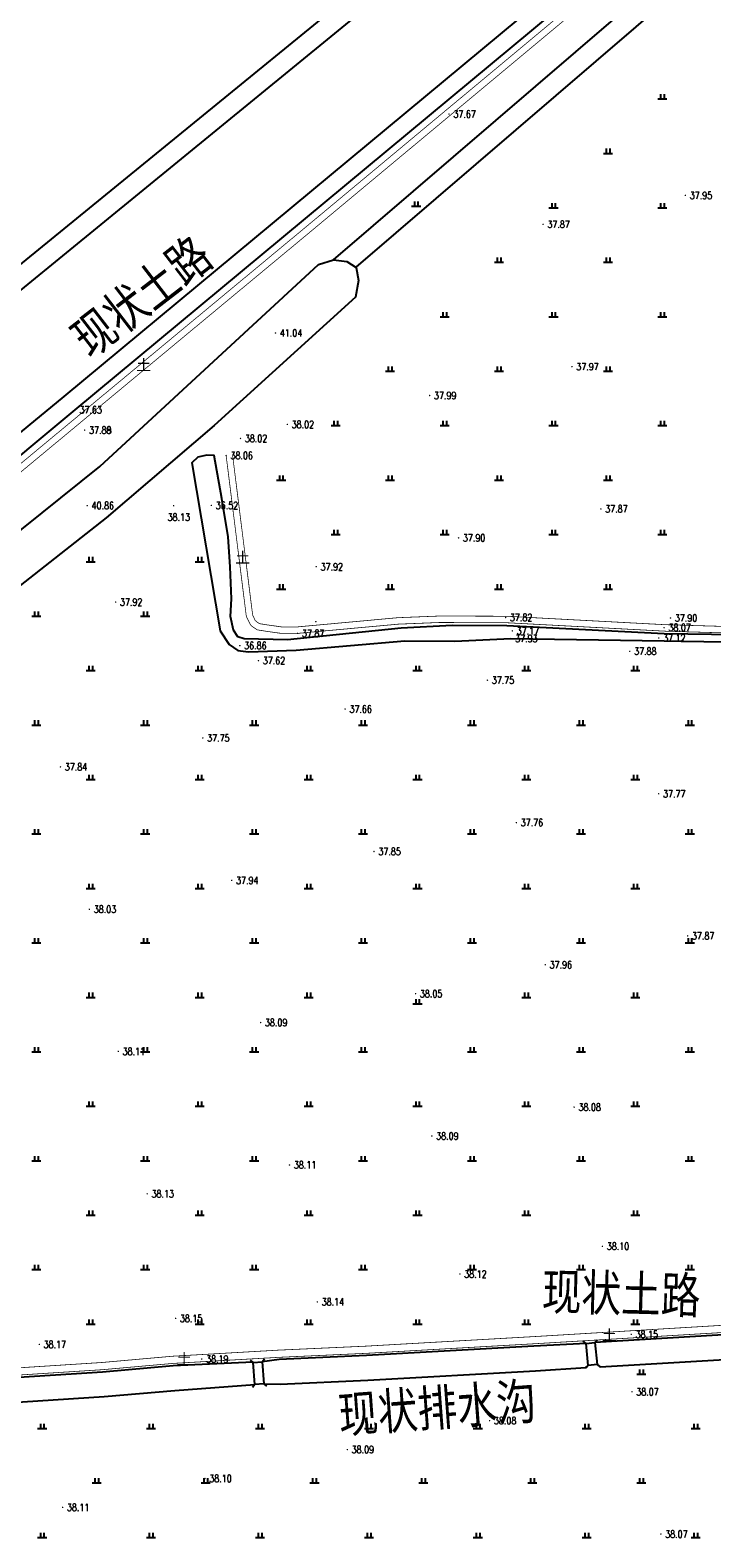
# Model space of a CAD drawing. Extents: x 456755 to 458049, y 3845626 to 3853218.
# Tile 52 of 80: x 457194 to 457382, y 3850431 to 3850846. Entities that reach past the tile are written whole.
import ezdxf
from ezdxf.enums import TextEntityAlignment as Align

# ---------------------------------------------------------------- set-up
doc = ezdxf.new("R2010")
doc.units = 0
doc.linetypes.add('X3', pattern=[5, 4, -1])
doc.layers.get('0').update_dxf_attribs({"linetype": 'CONTINUOUS'})
doc.layers.add('ASSIST', color=7, linetype='CONTINUOUS', plot=False)
for name, color, linetype in [('DLSS', 4, 'CONTINUOUS'), ('DMTZ', 3, 'CONTINUOUS'), ('GCD', 1, 'CONTINUOUS'), ('SXSS', 5, 'CONTINUOUS'), ('ZBTZ', 3, 'CONTINUOUS')]:
    doc.layers.add(name, color=color, linetype=linetype)
doc.styles.add('HZ', font='rs.shx', dxfattribs={"width": 0.8, "bigfont": 'hztxt.shx'})
doc.styles.add('仿宋体', font='仿宋_GB2312.ttf', dxfattribs={"width": 0.8})
doc.styles.add('黑体', font='simhei.ttf')
doc.linetypes.add('10411', pattern='A,2,[150,AAA.SHX,S=1,R=0,X=0,Y=1],2,[151,AAA.SHX,S=1,R=0,X=0,Y=3],1e-11', length=4)
doc.linetypes.add('10421', pattern='A,2,[150,AAA.SHX,S=0.5,R=0,X=0,Y=0.5],1e-11', length=2)
doc.linetypes.add('8352', pattern='A,1.5,[145,AAA.SHX,S=1,R=0,X=0,Y=1],1.5,-1,3,-1', length=8)

# ---------------------------------------------------------------- blocks, each defined once
blk = doc.blocks.new('GC200')
at = {"linetype": 'Continuous', "const_width": 0.2, "flags": 128}
blk.add_lwpolyline([(-0.1, 0, 1), (0.1, 0, 1)], format="xyb", close=True, dxfattribs=at)
blk = doc.blocks.new('gc119')
for p, q in [((-1.25, 0), (1.25, 0)), ((-0.5, 1.3), (-0.5, 0)), ((0.5, 1.3), (0.5, 0))]:
    blk.add_line(p, q)

msp = doc.modelspace()

# ---------------------------------------------------------------- linework, layer by layer
at = {"layer": 'ASSIST', "linetype": 'Continuous', "elevation": -33.29, "flags": 128}
for points in [[(457347.66, 3850478.63), (457347.09, 3850484.69), (457349.55, 3850484.92), (457350.12, 3850478.86)], [(457255.9, 3850473.36), (457255.41, 3850479.48), (457257.86, 3850479.67), (457258.35, 3850473.56)]]:
    msp.add_lwpolyline(points, close=True, dxfattribs=at)
at = {"layer": 'DLSS', "linetype": 'Continuous'}
for p, q in [((457349.55, 3850484.92, -33.29), (457350.19, 3850485.69, -33.29)), ((457347.09, 3850484.69, -33.29), (457346.32, 3850485.33, -33.29)), ((457255.41, 3850479.48, -33.29), (457254.65, 3850480.13, -33.29)), ((457257.86, 3850479.67, -33.29), (457258.51, 3850480.43, -33.29)), ((457347.66, 3850478.63, -33.29), (457347.02, 3850477.86, -33.29)), ((457350.12, 3850478.86, -33.29), (457350.89, 3850478.22, -33.29)), ((457255.9, 3850473.36, -33.29), (457255.25, 3850472.6, -33.29)), ((457258.35, 3850473.56, -33.29), (457259.11, 3850472.91, -33.29))]:
    msp.add_line(p, q, dxfattribs=at)
at = {"layer": 'DLSS', "linetype": 'X3', "const_width": 0.2, "flags": 128}
for points, elevation in [([(457613.95, 3851033.72), (457609.91, 3851047.94), (457605.39, 3851055.67), (457602.62, 3851058.05), (457598.98, 3851059.37), (457593.14, 3851059.81), (457590.81, 3851059.75), (457477.88, 3850965.42), (457269.52, 3850791.86), (456953.66, 3850529.76)], -33.29), ([(457247.97, 3850729.25), (457253.53, 3850684.94), (457254.74, 3850682.51)], 4.77), ([(457255.99, 3850683.79), (457256.66, 3850683.28), (457257.23, 3850682.93), (457259.14, 3850682.63), (457263.23, 3850682.05), (457267.58, 3850682.05), (457295.26, 3850684.59), (457306.78, 3850685.05), (457325.14, 3850684.99), (457369.1, 3850682.65), (457393.29, 3850681.95), (457399.18, 3850681.85), (457402.74, 3850681.81), (457412.08, 3850682.22), (457446.65, 3850683.53), (457465.67, 3850684.64), (457473.52, 3850685.04), (457479.96, 3850685.23), (457498.64, 3850685.67), (457506.85, 3850686.27), (457532.6, 3850687.15), (457563.01, 3850688.11), (457606.93, 3850689.86)], 4.77), ([(456936.85, 3850462.23), (456964.8, 3850463.25), (457014.15, 3850465.79), (457047.84, 3850468.32), (457098.72, 3850471.94), (457154.66, 3850475.65), (457213.7, 3850479.44), (457233.17, 3850481.17), (457262.4, 3850482.85), (457286.52, 3850483.95), (457332.6, 3850486.57), (457383.21, 3850489.6), (457420.87, 3850491.91), (457462.25, 3850494.94), (457527.73, 3850498.92), (457581.7, 3850502.5), (457607.99, 3850503.64), (457641.53, 3850505.77)], -33.29)]:
    msp.add_lwpolyline(points, dxfattribs=dict(at, elevation=elevation))
at = {"layer": 'DLSS', "linetype": 'Continuous', "const_width": 0.2, "flags": 128}
for points, elevation in [([(457612.4, 3851033.17), (457608.26, 3851047.2), (457603.99, 3851054.5), (457601.7, 3851056.47), (457598.6, 3851057.6), (457593.09, 3851058.01), (457591.49, 3851057.97), (457479.03, 3850964.04), (457270.67, 3850790.47), (456954.81, 3850528.38)], -33.29), ([(457249.73, 3850729.47), (457255.27, 3850685.33), (457255.99, 3850683.79)], 4.77), ([(457254.74, 3850682.51), (457255.65, 3850681.82), (457256.59, 3850681.23), (457258.87, 3850680.87), (457263.11, 3850680.27), (457267.66, 3850680.27), (457295.38, 3850682.81), (457306.81, 3850683.27), (457325.09, 3850683.21), (457369.03, 3850680.87), (457393.25, 3850680.17), (457399.15, 3850680.07), (457402.77, 3850680.03), (457412.16, 3850680.44), (457446.74, 3850681.75), (457465.77, 3850682.86), (457473.59, 3850683.27), (457480, 3850683.45), (457498.73, 3850683.9), (457506.95, 3850684.5), (457532.66, 3850685.38), (457563.07, 3850686.33), (457610.07, 3850688.21)], 4.77), ([(456936.87, 3850460.25), (456964.89, 3850461.27), (457014.28, 3850463.81), (457047.99, 3850466.34), (457098.86, 3850469.96), (457154.79, 3850473.67), (457213.85, 3850477.46), (457233.31, 3850479.19), (457262.5, 3850480.87), (457286.62, 3850481.97), (457332.72, 3850484.6), (457383.33, 3850487.62), (457421, 3850489.94), (457462.38, 3850492.96), (457527.86, 3850496.94), (457581.81, 3850500.52), (457608.09, 3850501.67), (457641.66, 3850503.79)], -33.29)]:
    msp.add_lwpolyline(points, dxfattribs=dict(at, elevation=elevation))
at = {"layer": 'DLSS', "linetype": 'Continuous', "elevation": -33.29}
for points in [[(457347.66, 3850478.63), (457347.09, 3850484.69)], [(457349.55, 3850484.92), (457350.12, 3850478.86)], [(457255.9, 3850473.36), (457255.41, 3850479.48)], [(457257.86, 3850479.67), (457258.35, 3850473.56)]]:
    msp.add_lwpolyline(points, dxfattribs=at)
at = {"layer": 'DMTZ', "color": 5, "linetype": '10411', "flags": 128}
for points, elevation in [([(457597.95, 3851113.8), (456922.66, 3850562.77), (456909.31, 3850551.11)], -33.29), ([(456946.87, 3850524.98), (456952.77, 3850530.28), (457046.03, 3850608.2), (457206.39, 3850741.85), (457567.44, 3851041.9), (457595.08, 3851065.51), (457596.47, 3851066.06), (457597.73, 3851065.72), (457600.4, 3851064.17)], 4.81), ([(457498.11, 3850494.48), (457462.42, 3850492.31), (457421.04, 3850489.29), (457383.37, 3850486.98), (457349.55, 3850484.92)], -33.29), ([(457350.12, 3850478.86), (457350.97, 3850478.23), (457383.78, 3850480.2), (457421.5, 3850482.51), (457462.88, 3850485.54), (457498.25, 3850487.69)], -33.29), ([(457347.09, 3850484.69), (457332.75, 3850483.95), (457286.65, 3850481.33), (457262.53, 3850480.23), (457257.86, 3850479.67)], -33.29), ([(457255.37, 3850479.51), (457233.36, 3850478.55), (457213.9, 3850476.82), (457154.83, 3850473.03), (457098.9, 3850469.32), (457051.97, 3850465.98)], -33.29), ([(457258.35, 3850473.56), (457262.88, 3850473.44), (457287, 3850474.54), (457333.15, 3850477.17), (457347.01, 3850478.05), (457347.66, 3850478.63)], -33.29), ([(457052.38, 3850460.7), (457099.37, 3850462.54), (457155.27, 3850466.25), (457214.41, 3850470.04), (457233.86, 3850471.77), (457255.9, 3850473.36)], -33.29)]:
    msp.add_lwpolyline(points, dxfattribs=dict(at, elevation=elevation))
at = {"layer": 'DMTZ', "linetype": '10421', "elevation": 5.43, "flags": 128}
msp.add_lwpolyline([(457277.55, 3850783.15), (457566.52, 3851031.32), (457587.09, 3851048.28), (457594.4, 3851053.56), (457597.14, 3851054.27), (457599.78, 3851052.34), (457600.49, 3851050.28), (457570.15, 3851027.1), (457283.72, 3850781.11)], dxfattribs=at)
at = {"layer": 'DMTZ', "linetype": '10411', "elevation": 7.74, "flags": 128}
msp.add_lwpolyline([(457273.41, 3850781.88), (457277.55, 3850783.15), (457281.21, 3850782.68), (457283.76, 3850781.09), (457284.39, 3850777.43), (457283.56, 3850772.86), (457283.56, 3850772.86), (457244.65, 3850737.57), (457214.97, 3850712.12), (457076.92, 3850603.57), (457065.85, 3850602.91), (456978.46, 3850531.06), (456977.27, 3850530.83), (456975.98, 3850530.96), (456975.02, 3850531.38), (456974.37, 3850531.7), (456973.89, 3850531.67), (456966.82, 3850526.37), (456961.13, 3850521.9), (456961.13, 3850521.9), (456960.62, 3850521.87), (456960.26, 3850522.14), (456959.93, 3850522.8), (456959.93, 3850523.56), (456965.38, 3850527.64), (457063.66, 3850606.18), (457213.15, 3850726.22)], close=True, dxfattribs=at)
at = {"layer": 'SXSS', "linetype": 'Continuous', "flags": 128}
for points, elevation in [([(456912.24, 3850545.89), (456926.4, 3850558.24), (457607.21, 3851114.77)], -33.29), ([(456925.93, 3850521.46), (456931.82, 3850524.76), (456938.11, 3850528.58), (456945.85, 3850533.76), (457042.49, 3850612.99), (457203.39, 3850745.47), (457564.41, 3851045.5), (457592.03, 3851069.08), (457593.61, 3851069.38), (457596.66, 3851069.11), (457599.9, 3851067.91), (457601.16, 3851066.32), (457601.85, 3851064.86)], 4.81), ([(457401.34, 3850679.65), (457368.63, 3850680.14), (457325.28, 3850682.34), (457310.2, 3850682.44), (457296.18, 3850681.73), (457264.88, 3850678.51), (457252.98, 3850678.73), (457251.15, 3850679.33), (457249.96, 3850681.16), (457249.2, 3850684.93), (457249.49, 3850689.75), (457249.11, 3850698.62), (457248.54, 3850706.83), (457246.75, 3850717.41), (457244.64, 3850729.25), (457242.63, 3850729.31), (457240.15, 3850728.84), (457238.51, 3850727.27), (457246.3, 3850680.95), (457248.78, 3850677.22), (457251.17, 3850675.59), (457254.13, 3850675.15), (457267.27, 3850675.62), (457297.18, 3850678.23), (457310.93, 3850678.14), (457326.38, 3850678.85), (457368.57, 3850678.18), (457401.36, 3850677.68)], 4.86)]:
    msp.add_lwpolyline(points, dxfattribs=dict(at, elevation=elevation))

# ---------------------------------------------------------------- block references
at = {"layer": 'GCD', "linetype": 'Continuous'}
ref = msp.add_blockref('GC200', (457309.37, 3850823.3, 4.38), dxfattribs=at)
ref.add_attrib('height', '37.67', dxfattribs={"linetype": 'Continuous', "height": 2, "style": 'HZ', "width": 0.8}).set_placement((457310.57, 3850823.3, -33.29), align=Align.MIDDLE_LEFT)
ref = msp.add_blockref('GC200', (457374.46, 3850800.9, 4.66), dxfattribs=at)
ref.add_attrib('height', '37.95', dxfattribs={"linetype": 'Continuous', "height": 2, "style": 'HZ', "width": 0.8}).set_placement((457375.66, 3850800.9, -33.29), align=Align.MIDDLE_LEFT)
ref = msp.add_blockref('GC200', (457335.26, 3850792.94, 4.58), dxfattribs=at)
ref.add_attrib('height', '37.87', dxfattribs={"linetype": 'Continuous', "height": 2, "style": 'HZ', "width": 0.8}).set_placement((457336.46, 3850792.94, -33.29), align=Align.MIDDLE_LEFT)
ref = msp.add_blockref('GC200', (457261.57, 3850763, 7.74), dxfattribs=at)
ref.add_attrib('height', '41.04', dxfattribs={"linetype": 'Continuous', "height": 2, "style": 'HZ', "width": 0.8}).set_placement((457262.77, 3850763, -33.29), align=Align.MIDDLE_LEFT)
ref = msp.add_blockref('GC200', (457343.22, 3850753.74, 4.68), dxfattribs=at)
ref.add_attrib('height', '37.97', dxfattribs={"linetype": 'Continuous', "height": 2, "style": 'HZ', "width": 0.8}).set_placement((457344.42, 3850753.74, -33.29), align=Align.MIDDLE_LEFT)
ref = msp.add_blockref('GC200', (457304.02, 3850745.78, 4.7), dxfattribs=at)
ref.add_attrib('height', '37.99', dxfattribs={"linetype": 'Continuous', "height": 2, "style": 'HZ', "width": 0.8}).set_placement((457305.22, 3850745.78, -33.29), align=Align.MIDDLE_LEFT)
ref = msp.add_blockref('GC200', (457206.39, 3850741.85, 4.33), dxfattribs=at)
ref.add_attrib('height', '37.63', dxfattribs={"linetype": 'Continuous', "height": 2, "style": 'HZ', "width": 0.8}).set_placement((457207.59, 3850741.85, -33.29), align=Align.MIDDLE_LEFT)
ref = msp.add_blockref('GC200', (457264.82, 3850737.82, 4.72), dxfattribs=at)
ref.add_attrib('height', '38.02', dxfattribs={"linetype": 'Continuous', "height": 2, "style": 'HZ', "width": 0.8}).set_placement((457266.02, 3850737.82, -33.29), align=Align.MIDDLE_LEFT)
ref = msp.add_blockref('GC200', (457209.02, 3850736.25, 4.59), dxfattribs=at)
ref.add_attrib('height', '37.88', dxfattribs={"linetype": 'Continuous', "height": 2, "style": 'HZ', "width": 0.8}).set_placement((457210.22, 3850736.25, -33.29), align=Align.MIDDLE_LEFT)
ref = msp.add_blockref('GC200', (457272.68, 3850683.48, 4.59), dxfattribs=at)
ref.add_attrib('height', '37.89', dxfattribs={"linetype": 'Continuous', "height": 2, "style": 'HZ', "width": 0.8}).set_placement((457210.22, 3850736.25, -33.29), align=Align.MIDDLE_LEFT)
ref = msp.add_blockref('GC200', (457251.93, 3850733.95, 4.73), dxfattribs=at)
ref.add_attrib('height', '38.02', dxfattribs={"linetype": 'Continuous', "height": 2, "style": 'HZ', "width": 0.8}).set_placement((457253.13, 3850733.95, -33.29), align=Align.MIDDLE_LEFT)
ref = msp.add_blockref('GC200', (457247.97, 3850729.25, 4.77), dxfattribs=at)
ref.add_attrib('height', '38.06', dxfattribs={"linetype": 'Continuous', "height": 2, "style": 'HZ', "width": 0.8}).set_placement((457249.17, 3850729.25, -33.29), align=Align.MIDDLE_LEFT)
ref = msp.add_blockref('GC200', (457209.71, 3850715.47, 7.57), dxfattribs=at)
ref.add_attrib('height', '40.86', dxfattribs={"linetype": 'Continuous', "height": 2, "style": 'HZ', "width": 0.8}).set_placement((457210.91, 3850715.47, -33.29), align=Align.MIDDLE_LEFT)
ref = msp.add_blockref('GC200', (457233.51, 3850715.44, 4.84), dxfattribs=at)
ref.add_attrib('height', '38.13', dxfattribs={"linetype": 'Continuous', "height": 2, "style": 'HZ', "width": 0.8}).set_placement((457231.85, 3850712.28, -33.29), align=Align.MIDDLE_LEFT)
ref = msp.add_blockref('GC200', (457243.91, 3850715.51, 3.23), dxfattribs=at)
ref.add_attrib('height', '36.52', dxfattribs={"linetype": 'Continuous', "height": 2, "style": 'HZ', "width": 0.8}).set_placement((457245.11, 3850715.51, -33.29), align=Align.MIDDLE_LEFT)
ref = msp.add_blockref('GC200', (457351.18, 3850714.54, 4.58), dxfattribs=at)
ref.add_attrib('height', '37.87', dxfattribs={"linetype": 'Continuous', "height": 2, "style": 'HZ', "width": 0.8}).set_placement((457352.38, 3850714.54, -33.29), align=Align.MIDDLE_LEFT)
ref = msp.add_blockref('GC200', (457311.98, 3850706.58, 4.6), dxfattribs=at)
ref.add_attrib('height', '37.90', dxfattribs={"linetype": 'Continuous', "height": 2, "style": 'HZ', "width": 0.8}).set_placement((457313.18, 3850706.58, -33.29), align=Align.MIDDLE_LEFT)
ref = msp.add_blockref('GC200', (457272.78, 3850698.62, 4.63), dxfattribs=at)
ref.add_attrib('height', '37.92', dxfattribs={"linetype": 'Continuous', "height": 2, "style": 'HZ', "width": 0.8}).set_placement((457273.98, 3850698.62, -33.29), align=Align.MIDDLE_LEFT)
ref = msp.add_blockref('GC200', (457217.53, 3850688.89, 4.63), dxfattribs=at)
ref.add_attrib('height', '37.92', dxfattribs={"linetype": 'Continuous', "height": 2, "style": 'HZ', "width": 0.8}).set_placement((457218.73, 3850688.89, -33.29), align=Align.MIDDLE_LEFT)
ref = msp.add_blockref('GC200', (457324.93, 3850684.64, 4.53), dxfattribs=at)
ref.add_attrib('height', '37.82', dxfattribs={"linetype": 'Continuous', "height": 2, "style": 'HZ', "width": 0.8}).set_placement((457326.13, 3850684.64, -33.29), align=Align.MIDDLE_LEFT)
ref = msp.add_blockref('GC200', (457370.36, 3850684.5, 4.6), dxfattribs=at)
ref.add_attrib('height', '37.90', dxfattribs={"linetype": 'Continuous', "height": 2, "style": 'HZ', "width": 0.8}).set_placement((457371.56, 3850684.5, -33.29), align=Align.MIDDLE_LEFT)
ref = msp.add_blockref('GC200', (457267.66, 3850680.27, 4.58), dxfattribs=at)
ref.add_attrib('height', '37.87', dxfattribs={"linetype": 'Continuous', "height": 2, "style": 'HZ', "width": 0.8}).set_placement((457268.86, 3850680.27, -33.29), align=Align.MIDDLE_LEFT)
ref = msp.add_blockref('GC200', (457326.79, 3850680.96, 3.88), dxfattribs=at)
ref.add_attrib('height', '37.17', dxfattribs={"linetype": 'Continuous', "height": 2, "style": 'HZ', "width": 0.8}).set_placement((457327.99, 3850680.96, -33.29), align=Align.MIDDLE_LEFT)
ref = msp.add_blockref('GC200', (457368.59, 3850681.86, 4.78), dxfattribs=at)
ref.add_attrib('height', '38.07', dxfattribs={"linetype": 'Continuous', "height": 2, "style": 'HZ', "width": 0.8}).set_placement((457369.79, 3850681.86, -33.29), align=Align.MIDDLE_LEFT)
ref = msp.add_blockref('GC200', (457251.74, 3850676.9, 3.57), dxfattribs=at)
ref.add_attrib('height', '36.86', dxfattribs={"linetype": 'Continuous', "height": 2, "style": 'HZ', "width": 0.8}).set_placement((457252.94, 3850676.9, -33.29), align=Align.MIDDLE_LEFT)
ref = msp.add_blockref('GC200', (457326.38, 3850678.85, 4.63), dxfattribs=at)
ref.add_attrib('height', '37.93', dxfattribs={"linetype": 'Continuous', "height": 2, "style": 'HZ', "width": 0.8}).set_placement((457327.58, 3850678.85, -33.29), align=Align.MIDDLE_LEFT)
ref = msp.add_blockref('GC200', (457367.12, 3850679.01, 3.83), dxfattribs=at)
ref.add_attrib('height', '37.12', dxfattribs={"linetype": 'Continuous', "height": 2, "style": 'HZ', "width": 0.8}).set_placement((457368.32, 3850679.01, -33.29), align=Align.MIDDLE_LEFT)
ref = msp.add_blockref('GC200', (457256.87, 3850672.77, 4.33), dxfattribs=at)
ref.add_attrib('height', '37.62', dxfattribs={"linetype": 'Continuous', "height": 2, "style": 'HZ', "width": 0.8}).set_placement((457258.07, 3850672.77, -33.29), align=Align.MIDDLE_LEFT)
ref = msp.add_blockref('GC200', (457359.14, 3850675.34, 4.58), dxfattribs=at)
ref.add_attrib('height', '37.88', dxfattribs={"linetype": 'Continuous', "height": 2, "style": 'HZ', "width": 0.8}).set_placement((457360.34, 3850675.34, -33.29), align=Align.MIDDLE_LEFT)
ref = msp.add_blockref('GC200', (457319.94, 3850667.38, 4.46), dxfattribs=at)
ref.add_attrib('height', '37.75', dxfattribs={"linetype": 'Continuous', "height": 2, "style": 'HZ', "width": 0.8}).set_placement((457321.14, 3850667.38, -33.29), align=Align.MIDDLE_LEFT)
ref = msp.add_blockref('GC200', (457280.74, 3850659.42, 4.37), dxfattribs=at)
ref.add_attrib('height', '37.66', dxfattribs={"linetype": 'Continuous', "height": 2, "style": 'HZ', "width": 0.8}).set_placement((457281.94, 3850659.42, -33.29), align=Align.MIDDLE_LEFT)
ref = msp.add_blockref('GC200', (457241.54, 3850651.46, 4.45), dxfattribs=at)
ref.add_attrib('height', '37.75', dxfattribs={"linetype": 'Continuous', "height": 2, "style": 'HZ', "width": 0.8}).set_placement((457242.74, 3850651.46, -33.29), align=Align.MIDDLE_LEFT)
ref = msp.add_blockref('GC200', (457202.34, 3850643.5, 4.54), dxfattribs=at)
ref.add_attrib('height', '37.84', dxfattribs={"linetype": 'Continuous', "height": 2, "style": 'HZ', "width": 0.8}).set_placement((457203.54, 3850643.5, -33.29), align=Align.MIDDLE_LEFT)
ref = msp.add_blockref('GC200', (457367.11, 3850636.1, 4.47), dxfattribs=at)
ref.add_attrib('height', '37.77', dxfattribs={"linetype": 'Continuous', "height": 2, "style": 'HZ', "width": 0.8}).set_placement((457368.31, 3850636.1, -33.29), align=Align.MIDDLE_LEFT)
ref = msp.add_blockref('GC200', (457327.91, 3850628.15, 4.47), dxfattribs=at)
ref.add_attrib('height', '37.76', dxfattribs={"linetype": 'Continuous', "height": 2, "style": 'HZ', "width": 0.8}).set_placement((457329.11, 3850628.15, -33.29), align=Align.MIDDLE_LEFT)
ref = msp.add_blockref('GC200', (457288.71, 3850620.19, 4.56), dxfattribs=at)
ref.add_attrib('height', '37.85', dxfattribs={"linetype": 'Continuous', "height": 2, "style": 'HZ', "width": 0.8}).set_placement((457289.91, 3850620.19, -33.29), align=Align.MIDDLE_LEFT)
ref = msp.add_blockref('GC200', (457249.51, 3850612.23, 4.65), dxfattribs=at)
ref.add_attrib('height', '37.94', dxfattribs={"linetype": 'Continuous', "height": 2, "style": 'HZ', "width": 0.8}).set_placement((457250.71, 3850612.23, -33.29), align=Align.MIDDLE_LEFT)
ref = msp.add_blockref('GC200', (457210.31, 3850604.28, 4.74), dxfattribs=at)
ref.add_attrib('height', '38.03', dxfattribs={"linetype": 'Continuous', "height": 2, "style": 'HZ', "width": 0.8}).set_placement((457211.51, 3850604.28, -33.29), align=Align.MIDDLE_LEFT)
ref = msp.add_blockref('GC200', (457375.06, 3850596.95, 4.57), dxfattribs=at)
ref.add_attrib('height', '37.87', dxfattribs={"linetype": 'Continuous', "height": 2, "style": 'HZ', "width": 0.8}).set_placement((457376.26, 3850596.95, -33.29), align=Align.MIDDLE_LEFT)
ref = msp.add_blockref('GC200', (457335.86, 3850589, 4.66), dxfattribs=at)
ref.add_attrib('height', '37.96', dxfattribs={"linetype": 'Continuous', "height": 2, "style": 'HZ', "width": 0.8}).set_placement((457337.06, 3850589, -33.29), align=Align.MIDDLE_LEFT)
ref = msp.add_blockref('GC200', (457300.14, 3850581.02, 4.75), dxfattribs=at)
ref.add_attrib('height', '38.05', dxfattribs={"linetype": 'Continuous', "height": 2, "style": 'HZ', "width": 0.8}).set_placement((457301.34, 3850581.02, -33.29), align=Align.MIDDLE_LEFT)
ref = msp.add_blockref('GC200', (457257.46, 3850573.08, 4.79), dxfattribs=at)
ref.add_attrib('height', '38.09', dxfattribs={"linetype": 'Continuous', "height": 2, "style": 'HZ', "width": 0.8}).set_placement((457258.66, 3850573.08, -33.29), align=Align.MIDDLE_LEFT)
ref = msp.add_blockref('GC200', (457218.26, 3850565.13, 4.81), dxfattribs=at)
ref.add_attrib('height', '38.11', dxfattribs={"linetype": 'Continuous', "height": 2, "style": 'HZ', "width": 0.8}).set_placement((457219.46, 3850565.13, -33.29), align=Align.MIDDLE_LEFT)
ref = msp.add_blockref('GC200', (457343.82, 3850549.78, 4.78), dxfattribs=at)
ref.add_attrib('height', '38.08', dxfattribs={"linetype": 'Continuous', "height": 2, "style": 'HZ', "width": 0.8}).set_placement((457345.02, 3850549.78, -33.29), align=Align.MIDDLE_LEFT)
ref = msp.add_blockref('GC200', (457304.62, 3850541.82, 4.8), dxfattribs=at)
ref.add_attrib('height', '38.09', dxfattribs={"linetype": 'Continuous', "height": 2, "style": 'HZ', "width": 0.8}).set_placement((457305.82, 3850541.82, -33.29), align=Align.MIDDLE_LEFT)
ref = msp.add_blockref('GC200', (457265.42, 3850533.86, 4.82), dxfattribs=at)
ref.add_attrib('height', '38.11', dxfattribs={"linetype": 'Continuous', "height": 2, "style": 'HZ', "width": 0.8}).set_placement((457266.62, 3850533.86, -33.29), align=Align.MIDDLE_LEFT)
ref = msp.add_blockref('GC200', (457226.22, 3850525.9, 4.84), dxfattribs=at)
ref.add_attrib('height', '38.13', dxfattribs={"linetype": 'Continuous', "height": 2, "style": 'HZ', "width": 0.8}).set_placement((457227.42, 3850525.9, -33.29), align=Align.MIDDLE_LEFT)
ref = msp.add_blockref('GC200', (457351.61, 3850511.46, 4.8), dxfattribs=at)
ref.add_attrib('height', '38.10', dxfattribs={"linetype": 'Continuous', "height": 2, "style": 'HZ', "width": 0.8}).set_placement((457352.81, 3850511.46, -33.29), align=Align.MIDDLE_LEFT)
ref = msp.add_blockref('GC200', (457312.35, 3850503.8, 4.82), dxfattribs=at)
ref.add_attrib('height', '38.12', dxfattribs={"linetype": 'Continuous', "height": 2, "style": 'HZ', "width": 0.8}).set_placement((457313.55, 3850503.8, -33.29), align=Align.MIDDLE_LEFT)
ref = msp.add_blockref('GC200', (457273.09, 3850496.13, 4.84), dxfattribs=at)
ref.add_attrib('height', '38.14', dxfattribs={"linetype": 'Continuous', "height": 2, "style": 'HZ', "width": 0.8}).set_placement((457274.29, 3850496.13, -33.29), align=Align.MIDDLE_LEFT)
ref = msp.add_blockref('GC200', (457234.05, 3850491.59, 4.86), dxfattribs=at)
ref.add_attrib('height', '38.15', dxfattribs={"linetype": 'Continuous', "height": 2, "style": 'HZ', "width": 0.8}).set_placement((457235.25, 3850491.59, -33.29), align=Align.MIDDLE_LEFT)
ref = msp.add_blockref('GC200', (457196.51, 3850484.43, 4.88), dxfattribs=at)
ref.add_attrib('height', '38.17', dxfattribs={"linetype": 'Continuous', "height": 2, "style": 'HZ', "width": 0.8}).set_placement((457197.71, 3850484.43, -33.29), align=Align.MIDDLE_LEFT)
ref = msp.add_blockref('GC200', (457359.55, 3850487.19, 4.86), dxfattribs=at)
ref.add_attrib('height', '38.15', dxfattribs={"linetype": 'Continuous', "height": 2, "style": 'HZ', "width": 0.8}).set_placement((457360.75, 3850487.19, -33.29), align=Align.MIDDLE_LEFT)
ref = msp.add_blockref('GC200', (457241.26, 3850480.38, 4.9), dxfattribs=at)
ref.add_attrib('height', '38.19', dxfattribs={"linetype": 'Continuous', "height": 2, "style": 'HZ', "width": 0.8}).set_placement((457242.46, 3850480.38, -33.29), align=Align.MIDDLE_LEFT)
ref = msp.add_blockref('GC200', (457359.74, 3850471.38, 4.78), dxfattribs=at)
ref.add_attrib('height', '38.07', dxfattribs={"linetype": 'Continuous', "height": 2, "style": 'HZ', "width": 0.8}).set_placement((457360.94, 3850471.38, -33.29), align=Align.MIDDLE_LEFT)
ref = msp.add_blockref('GC200', (457320.54, 3850463.42, 4.79), dxfattribs=at)
ref.add_attrib('height', '38.08', dxfattribs={"linetype": 'Continuous', "height": 2, "style": 'HZ', "width": 0.8}).set_placement((457321.74, 3850463.42, -33.29), align=Align.MIDDLE_LEFT)
ref = msp.add_blockref('GC200', (457281.34, 3850455.46, 4.8), dxfattribs=at)
ref.add_attrib('height', '38.09', dxfattribs={"linetype": 'Continuous', "height": 2, "style": 'HZ', "width": 0.8}).set_placement((457282.54, 3850455.46, -33.29), align=Align.MIDDLE_LEFT)
ref = msp.add_blockref('GC200', (457242.14, 3850447.5, 4.81), dxfattribs=at)
ref.add_attrib('height', '38.10', dxfattribs={"linetype": 'Continuous', "height": 2, "style": 'HZ', "width": 0.8}).set_placement((457243.34, 3850447.5, -33.29), align=Align.MIDDLE_LEFT)
ref = msp.add_blockref('GC200', (457202.94, 3850439.54, 4.82), dxfattribs=at)
ref.add_attrib('height', '38.11', dxfattribs={"linetype": 'Continuous', "height": 2, "style": 'HZ', "width": 0.8}).set_placement((457204.14, 3850439.54, -33.29), align=Align.MIDDLE_LEFT)
ref = msp.add_blockref('GC200', (457367.7, 3850432.18, 4.78), dxfattribs=at)
ref.add_attrib('height', '38.07', dxfattribs={"linetype": 'Continuous', "height": 2, "style": 'HZ', "width": 0.8}).set_placement((457368.9, 3850432.18, -33.29), align=Align.MIDDLE_LEFT)
at = {"layer": 'ZBTZ', "linetype": 'Continuous'}
for p in [(457368.13, 3850827.48, -33.29), (457353.13, 3850812.48, -33.29), (457300.31, 3850797.96, -33.29), (457338.13, 3850797.48, -33.29), (457368.13, 3850797.48, -33.29), (457323.13, 3850782.48, -33.29), (457353.13, 3850782.48, -33.29), (457308.13, 3850767.48, -33.29), (457338.13, 3850767.48, -33.29), (457368.13, 3850767.48, -33.29), (457293.13, 3850752.48, -33.29), (457323.13, 3850752.48, -33.29), (457353.13, 3850752.48, -33.29), (457278.13, 3850737.48, -33.29), (457308.13, 3850737.48, -33.29), (457338.13, 3850737.48, -33.29), (457368.13, 3850737.48, -33.29), (457263.13, 3850722.48, -33.29), (457293.13, 3850722.48, -33.29), (457323.13, 3850722.48, -33.29), (457353.13, 3850722.48, -33.29), (457278.13, 3850707.48, -33.29), (457308.13, 3850707.48, -33.29), (457338.13, 3850707.48, -33.29), (457368.13, 3850707.48, -33.29), (457210.68, 3850700.02, -33.29), (457240.68, 3850700.02, -33.29), (457263.13, 3850692.48, -33.29), (457293.13, 3850692.48, -33.29), (457323.13, 3850692.48, -33.29), (457353.13, 3850692.48, -33.29), (457195.68, 3850685.02, -33.29), (457225.68, 3850685.02, -33.29), (457210.68, 3850670.02, -33.29), (457240.68, 3850670.02, -33.29), (457270.68, 3850670.02, -33.29), (457300.68, 3850670.02, -33.29), (457330.68, 3850670.02, -33.29), (457360.68, 3850670.02, -33.29), (457195.68, 3850655.02, -33.29), (457225.68, 3850655.02, -33.29), (457255.68, 3850655.02, -33.29), (457285.68, 3850655.02, -33.29), (457315.68, 3850655.02, -33.29), (457345.68, 3850655.02, -33.29), (457375.68, 3850655.02, -33.29), (457210.68, 3850640.02, -33.29), (457240.68, 3850640.02, -33.29), (457270.68, 3850640.02, -33.29), (457300.68, 3850640.02, -33.29), (457330.68, 3850640.02, -33.29), (457360.68, 3850640.02, -33.29), (457195.68, 3850625.02, -33.29), (457225.68, 3850625.02, -33.29), (457255.68, 3850625.02, -33.29), (457285.68, 3850625.02, -33.29), (457315.68, 3850625.02, -33.29), (457345.68, 3850625.02, -33.29), (457375.68, 3850625.02, -33.29), (457210.68, 3850610.02, -33.29), (457240.68, 3850610.02, -33.29), (457270.68, 3850610.02, -33.29), (457300.68, 3850610.02, -33.29), (457330.68, 3850610.02, -33.29), (457360.68, 3850610.02, -33.29), (457195.68, 3850595.02, -33.29), (457225.68, 3850595.02, -33.29), (457255.68, 3850595.02, -33.29), (457285.68, 3850595.02, -33.29), (457315.68, 3850595.02, -33.29), (457345.68, 3850595.02, -33.29), (457375.68, 3850595.02, -33.29), (457210.68, 3850580.02, -33.29), (457240.68, 3850580.02, -33.29), (457270.68, 3850580.02, -33.29), (457330.68, 3850580.02, -33.29), (457360.68, 3850580.02, -33.29), (457300.68, 3850578.21, -33.29), (457195.68, 3850565.02, -33.29), (457225.68, 3850565.02, -33.29), (457255.68, 3850565.02, -33.29), (457285.68, 3850565.02, -33.29), (457315.68, 3850565.02, -33.29), (457345.68, 3850565.02, -33.29), (457375.68, 3850565.02, -33.29), (457210.68, 3850550.02, -33.29), (457240.68, 3850550.02, -33.29), (457270.68, 3850550.02, -33.29), (457300.68, 3850550.02, -33.29), (457330.68, 3850550.02, -33.29), (457360.68, 3850550.02, -33.29), (457195.68, 3850535.02, -33.29), (457225.68, 3850535.02, -33.29), (457255.68, 3850535.02, -33.29), (457285.68, 3850535.02, -33.29), (457315.68, 3850535.02, -33.29), (457345.68, 3850535.02, -33.29), (457375.68, 3850535.02, -33.29), (457210.68, 3850520.02, -33.29), (457240.68, 3850520.02, -33.29), (457270.68, 3850520.02, -33.29), (457300.68, 3850520.02, -33.29), (457330.68, 3850520.02, -33.29), (457360.68, 3850520.02, -33.29), (457195.68, 3850505.02, -33.29), (457225.68, 3850505.02, -33.29), (457255.68, 3850505.02, -33.29), (457285.68, 3850505.02, -33.29), (457315.68, 3850505.02, -33.29), (457345.68, 3850505.02, -33.29), (457375.68, 3850505.02, -33.29), (457210.68, 3850490.02, -33.29), (457240.68, 3850490.02, -33.29), (457270.68, 3850490.02, -33.29), (457300.68, 3850490.02, -33.29), (457330.68, 3850490.02, -33.29), (457360.68, 3850490.02, -33.29), (457362.3, 3850476.26, -33.29), (457197.3, 3850461.26, -33.29), (457227.3, 3850461.26, -33.29), (457257.3, 3850461.26, -33.29), (457287.3, 3850461.26, -33.29), (457317.3, 3850461.26, -33.29), (457347.3, 3850461.26, -33.29), (457377.3, 3850461.26, -33.29), (457212.3, 3850446.26, -33.29), (457242.3, 3850446.26, -33.29), (457272.3, 3850446.26, -33.29), (457302.3, 3850446.26, -33.29), (457332.3, 3850446.26, -33.29), (457362.3, 3850446.26, -33.29), (457197.3, 3850431.26, -33.29), (457227.3, 3850431.26, -33.29), (457257.3, 3850431.26, -33.29), (457287.3, 3850431.26, -33.29), (457317.3, 3850431.26, -33.29), (457347.3, 3850431.26, -33.29), (457377.3, 3850431.26, -33.29)]:
    msp.add_blockref('gc119', p, dxfattribs=at)

# ---------------------------------------------------------------- texts
at = {"layer": 'DLSS', "linetype": 'X3', "style": '仿宋体', "width": 0.8}
for rotation, p in [(37.6432, (457210.4, 3850755.79, -71.36)), (358.3921, (457334.84, 3850494.08, -33.29))]:
    msp.add_text('现状土路', height=10, rotation=rotation, dxfattribs=at).set_placement(p)
at = {"layer": 'DLSS', "linetype": 'Continuous', "style": '黑体'}
for p in [(457225.24, 3850754.31, -33.29), (457252.53, 3850701.28, -33.29), (457353.5, 3850487.09, -33.29), (457236.4, 3850480.55, -33.29)]:
    msp.add_text('土', height=3, dxfattribs=at).set_placement(p, align=Align.MIDDLE)
at = {"layer": 'SXSS', "linetype": '8352', "style": '仿宋体', "width": 0.8}
msp.add_text('现状排水沟', height=10, rotation=4.2325, dxfattribs=at).set_placement((457279.25, 3850459.98, -33.29))

doc.saveas('drawing.dxf')
